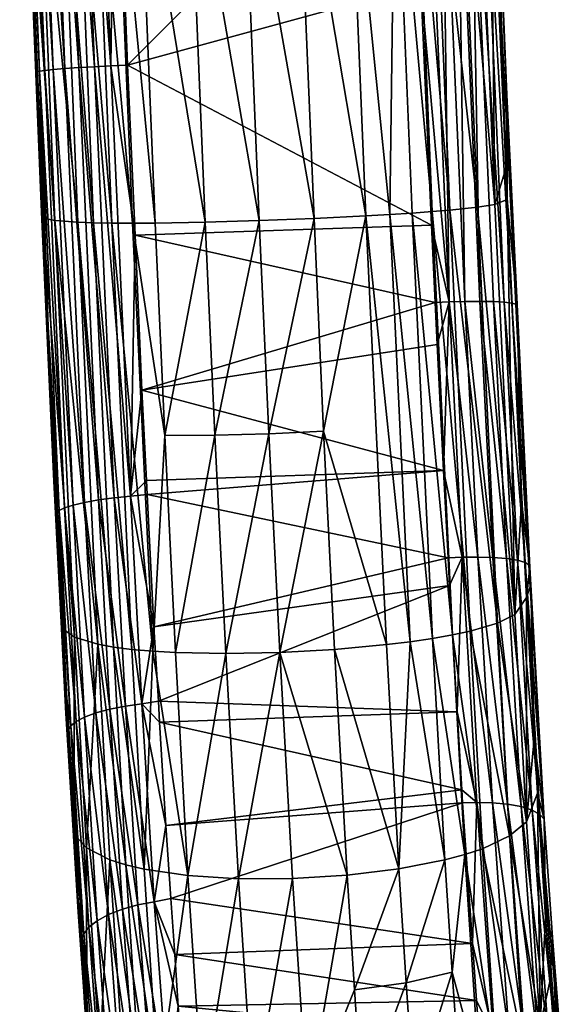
# Model space of a CAD drawing. Extents: x -0.094 to 0.094, y -0.181 to -0.002.
# Tile 17 of 256: x -0.021 to -0.012, y -0.161 to -0.144. Entities that reach past the tile are written whole.
import ezdxf

# ---------------------------------------------------------------- set-up
doc = ezdxf.new("R2010")
doc.units = 0
doc.layers.add('mesh', color=7, linetype='CONTINUOUS')

msp = doc.modelspace()

# ---------------------------------------------------------------- meshes
at = {"layer": 'mesh'}
mesh = msp.add_polyface(dxfattribs=at)
corners = [(-0.019584, -0.139484, 0.089841), (-0.014407, -0.140152, 0.090245), (-0.01937, -0.145107, 0.089874), (-0.01444, -0.13932, 0.090243), (-0.019661, -0.137456, 0.089829), (-0.014769, -0.130949, 0.090215), (-0.01991, -0.130909, 0.089791), (-0.01417, -0.140143, 0.090218), (-0.014267, -0.14371, 0.090257), (-0.014535, -0.13094, 0.090205), (-0.013636, -0.140121, 0.090034), (-0.0139, -0.140132, 0.090157), (-0.014001, -0.13092, 0.090022), (-0.013502, -0.149222, 0.090449), (-0.014265, -0.130929, 0.090144), (-0.013773, -0.149229, 0.090511), (-0.013014, -0.140098, 0.089089), (-0.012996, -0.140097, 0.088873), (-0.01277, -0.145624, 0.088914), (-0.013253, -0.133819, 0.088827), (-0.012614, -0.149267, 0.089381), (-0.013082, -0.1401, 0.089359), (-0.012813, -0.149233, 0.089911), (-0.013401, -0.140112, 0.089851), (-0.013212, -0.140105, 0.08962), (-0.013765, -0.130911, 0.089839), (-0.013576, -0.130904, 0.089608), (-0.013446, -0.1309, 0.089348), (-0.013378, -0.130898, 0.089078), (-0.01996, -0.137467, 0.08975), (-0.019657, -0.145121, 0.089823), (-0.020247, -0.137478, 0.089645), (-0.021213, -0.138399, 0.088164), (-0.021206, -0.137515, 0.088452), (-0.020903, -0.145212, 0.088528), (-0.02081, -0.145199, 0.088819), (-0.021113, -0.137512, 0.088744), (-0.020933, -0.145219, 0.088359), (-0.020964, -0.137506, 0.089023), (-0.020661, -0.145184, 0.089098), (-0.021245, -0.137517, 0.088161), (-0.02052, -0.137489, 0.089485), (-0.019945, -0.145136, 0.089718), (-0.020764, -0.137498, 0.089275), (-0.020218, -0.145152, 0.089559), (-0.020461, -0.145168, 0.089349), (-0.013051, -0.140485, 0.087488), (-0.012788, -0.146909, 0.087597), (-0.02115, -0.140708, 0.087665), (-0.021202, -0.139422, 0.087637), (-0.021132, -0.140718, 0.085836), (-0.013274, -0.140515, 0.085664), (-0.013497, -0.129575, 0.087304), (-0.012977, -0.147532, 0.085819), (-0.013579, -0.140534, 0.084787), (-0.014057, -0.140555, 0.084016), (-0.013281, -0.147579, 0.084945), (-0.014365, -0.140566, 0.083683), (-0.01376, -0.14763, 0.084177), (-0.014715, -0.140578, 0.083389), (-0.014067, -0.147655, 0.083846), (-0.020845, -0.147771, 0.086016), (-0.020633, -0.147812, 0.085129), (-0.020922, -0.140718, 0.084947), (-0.020236, -0.147841, 0.084339), (-0.020526, -0.140713, 0.084155), (-0.019963, -0.14785, 0.083992), (-0.020254, -0.140709, 0.083809), (-0.019644, -0.147855, 0.083684), (-0.019936, -0.140704, 0.0835), (-0.019284, -0.147857, 0.083415), (-0.019577, -0.140697, 0.083232), (-0.018889, -0.147855, 0.083188), (-0.019183, -0.14069, 0.083006), (-0.018018, -0.14784, 0.08287), (-0.018313, -0.140672, 0.08269), (-0.017076, -0.147813, 0.082744), (-0.017372, -0.14065, 0.082568), (-0.016124, -0.147775, 0.082823), (-0.016421, -0.140627, 0.08265), (-0.015222, -0.14773, 0.083098), (-0.015519, -0.140602, 0.082929), (-0.014805, -0.147706, 0.083304)]
mesh.append_faces([[corners[k] for k in face] for face in [(0, 1, 2, 2), (0, 3, 1, 1), (4, 3, 0, 0), (4, 5, 3, 3), (6, 5, 4, 4), (7, 1, 3, 3), (7, 8, 1, 1), (9, 7, 3, 3), (10, 11, 12, 12), (13, 11, 10, 10), (11, 7, 14, 14), (15, 7, 11, 11), (16, 17, 18, 18), (19, 17, 16, 16), (20, 21, 16, 16), (22, 23, 24, 24), (25, 23, 10, 10), (25, 24, 23, 23), (26, 21, 24, 24), (27, 16, 21, 21), (28, 19, 16, 16), (29, 0, 30, 30), (29, 4, 0, 0), (6, 4, 29, 29), (31, 29, 30, 30), (32, 33, 34, 34), (35, 33, 36, 36), (35, 34, 33, 33), (34, 37, 32, 32), (36, 38, 39, 39), (32, 40, 33, 33), (41, 31, 42, 42), (43, 41, 44, 44), (45, 38, 43, 43), (45, 39, 38, 38), (46, 17, 19, 19), (47, 17, 46, 46), (48, 32, 37, 37), (49, 32, 48, 48), (40, 32, 49, 49), (48, 50, 49, 49), (51, 46, 52, 52), (51, 53, 46, 46), (54, 53, 51, 51), (55, 56, 54, 54), (57, 58, 55, 55), (59, 60, 57, 57), (61, 50, 48, 48), (62, 63, 50, 50), (64, 65, 63, 63), (66, 67, 65, 65), (68, 69, 67, 67), (70, 71, 69, 69), (72, 73, 71, 71), (74, 75, 73, 73), (76, 77, 75, 75), (78, 79, 77, 77), (80, 81, 79, 79), (82, 59, 81, 81)]])
mesh = msp.add_polyface(dxfattribs=at)
corners = [(-0.019239, -0.148068, 0.090064), (-0.014078, -0.147895, 0.090474), (-0.014017, -0.149239, 0.090544), (-0.01937, -0.145107, 0.089874), (-0.014267, -0.14371, 0.090257), (-0.014407, -0.140152, 0.090245), (-0.013773, -0.149229, 0.090511), (-0.013401, -0.140112, 0.089851), (-0.013003, -0.149223, 0.090142), (-0.013239, -0.149219, 0.090325), (-0.013502, -0.149222, 0.090449), (-0.0139, -0.140132, 0.090157), (-0.01417, -0.140143, 0.090218), (-0.012614, -0.149267, 0.089381), (-0.01277, -0.145624, 0.088914), (-0.012592, -0.149273, 0.089268), (-0.013014, -0.140098, 0.089089), (-0.012683, -0.149248, 0.08965), (-0.013082, -0.1401, 0.089359), (-0.013212, -0.140105, 0.08962), (-0.012813, -0.149233, 0.089911), (-0.013636, -0.140121, 0.090034), (-0.019657, -0.145121, 0.089823), (-0.019584, -0.139484, 0.089841), (-0.019945, -0.145136, 0.089718), (-0.019316, -0.152608, 0.090416), (-0.020247, -0.137478, 0.089645), (-0.020464, -0.152809, 0.089427), (-0.020903, -0.145212, 0.088528), (-0.02081, -0.145199, 0.088819), (-0.020556, -0.152855, 0.089139), (-0.02075, -0.14966, 0.088485), (-0.020933, -0.145219, 0.088359), (-0.020661, -0.145184, 0.089098), (-0.020317, -0.152762, 0.089702), (-0.021113, -0.137512, 0.088744), (-0.020218, -0.145152, 0.089559), (-0.019603, -0.152637, 0.090314), (-0.02052, -0.137489, 0.089485), (-0.020461, -0.145168, 0.089349), (-0.019875, -0.152673, 0.090157), (-0.020764, -0.137498, 0.089275), (-0.020118, -0.152716, 0.08995), (-0.012788, -0.146909, 0.087597), (-0.012996, -0.140097, 0.088873), (-0.012763, -0.147448, 0.087635), (-0.012516, -0.152708, 0.088002), (-0.020868, -0.147669, 0.087816), (-0.02115, -0.140708, 0.087665), (-0.012977, -0.147532, 0.085819), (-0.013051, -0.140485, 0.087488), (-0.018722, -0.151549, 0.08347), (-0.018889, -0.147855, 0.083188), (-0.019284, -0.147857, 0.083415), (-0.013579, -0.140534, 0.084787), (-0.013281, -0.147579, 0.084945), (-0.014057, -0.140555, 0.084016), (-0.01376, -0.14763, 0.084177), (-0.014365, -0.140566, 0.083683), (-0.014067, -0.147655, 0.083846), (-0.020845, -0.147771, 0.086016), (-0.020633, -0.147812, 0.085129), (-0.021132, -0.140718, 0.085836), (-0.020236, -0.147841, 0.084339), (-0.020922, -0.140718, 0.084947), (-0.019963, -0.14785, 0.083992), (-0.020526, -0.140713, 0.084155), (-0.019644, -0.147855, 0.083684), (-0.020254, -0.140709, 0.083809), (-0.019936, -0.140704, 0.0835), (-0.019577, -0.140697, 0.083232), (-0.018018, -0.14784, 0.08287), (-0.019183, -0.14069, 0.083006), (-0.017076, -0.147813, 0.082744), (-0.018313, -0.140672, 0.08269), (-0.016124, -0.147775, 0.082823), (-0.017372, -0.14065, 0.082568), (-0.015222, -0.14773, 0.083098), (-0.016421, -0.140627, 0.08265), (-0.014805, -0.147706, 0.083304), (-0.015519, -0.140602, 0.082929), (-0.014418, -0.147681, 0.083554), (-0.014715, -0.140578, 0.083389)]
mesh.append_faces([[corners[k] for k in face] for face in [(0, 1, 2, 2), (3, 1, 0, 0), (3, 4, 1, 1), (3, 5, 4, 4), (6, 2, 1, 1), (7, 8, 9, 9), (10, 6, 11, 11), (6, 4, 12, 12), (1, 4, 6, 6), (13, 14, 15, 15), (16, 14, 13, 13), (13, 17, 18, 18), (19, 17, 20, 20), (19, 18, 17, 17), (20, 8, 7, 7), (21, 9, 10, 10), (21, 7, 9, 9), (22, 3, 0, 0), (23, 3, 22, 22), (24, 22, 25, 25), (26, 22, 24, 24), (27, 28, 29, 29), (27, 30, 28, 28), (28, 31, 32, 32), (30, 31, 28, 28), (29, 33, 34, 34), (35, 33, 29, 29), (36, 24, 37, 37), (38, 24, 36, 36), (39, 36, 40, 40), (41, 36, 39, 39), (42, 33, 39, 39), (42, 34, 33, 33), (43, 14, 44, 44), (45, 14, 43, 43), (45, 15, 14, 14), (46, 15, 45, 45), (47, 32, 31, 31), (48, 32, 47, 47), (49, 43, 50, 50), (51, 52, 53, 53), (49, 45, 43, 43), (54, 55, 49, 49), (56, 57, 55, 55), (58, 59, 57, 57), (60, 48, 47, 47), (61, 62, 60, 60), (63, 64, 61, 61), (65, 66, 63, 63), (67, 68, 65, 65), (53, 69, 67, 67), (52, 70, 53, 53), (71, 72, 52, 52), (73, 74, 71, 71), (75, 76, 73, 73), (77, 78, 75, 75), (79, 80, 77, 77), (81, 82, 79, 79), (81, 59, 82, 82)]])
mesh = msp.add_polyface(dxfattribs=at)
corners = [(-0.013871, -0.152158, 0.090884), (-0.019039, -0.152336, 0.090477), (-0.019119, -0.150761, 0.090237), (-0.019026, -0.152579, 0.090514), (-0.013984, -0.149971, 0.090582), (-0.014017, -0.149239, 0.090544), (-0.019239, -0.148068, 0.090064), (-0.013773, -0.149229, 0.090511), (-0.013547, -0.15367, 0.091065), (-0.013239, -0.149219, 0.090325), (-0.012775, -0.153693, 0.090698), (-0.013012, -0.153674, 0.09088), (-0.013003, -0.149223, 0.090142), (-0.013276, -0.153666, 0.091003), (-0.013502, -0.149222, 0.090449), (-0.012614, -0.149267, 0.089381), (-0.012592, -0.149273, 0.089268), (-0.012369, -0.153846, 0.089712), (-0.012384, -0.153804, 0.089944), (-0.012683, -0.149248, 0.08965), (-0.012453, -0.153761, 0.09021), (-0.012813, -0.149233, 0.089911), (-0.012585, -0.153723, 0.090468), (-0.019316, -0.152608, 0.090416), (-0.019657, -0.145121, 0.089823), (-0.019945, -0.145136, 0.089718), (-0.019603, -0.152637, 0.090314), (-0.020556, -0.152855, 0.089139), (-0.020588, -0.152881, 0.08897), (-0.02075, -0.14966, 0.088485), (-0.02081, -0.145199, 0.088819), (-0.020317, -0.152762, 0.089702), (-0.020464, -0.152809, 0.089427), (-0.020218, -0.145152, 0.089559), (-0.019875, -0.152673, 0.090157), (-0.020461, -0.145168, 0.089349), (-0.020118, -0.152716, 0.08995), (-0.012516, -0.152708, 0.088002), (-0.020652, -0.152346, 0.088243), (-0.020868, -0.147669, 0.087816), (-0.020845, -0.147771, 0.086016), (-0.012633, -0.154666, 0.086453), (-0.012763, -0.147448, 0.087635), (-0.016909, -0.15152, 0.083008), (-0.017076, -0.147813, 0.082744), (-0.01785, -0.151545, 0.083143), (-0.016124, -0.147775, 0.082823), (-0.018018, -0.14784, 0.08287), (-0.018722, -0.151549, 0.08347), (-0.020506, -0.154909, 0.086824), (-0.020289, -0.15506, 0.085946), (-0.020633, -0.147812, 0.085129), (-0.019887, -0.155184, 0.085158), (-0.020236, -0.147841, 0.084339), (-0.019613, -0.155233, 0.08481), (-0.019963, -0.14785, 0.083992), (-0.019292, -0.155274, 0.084498), (-0.019644, -0.147855, 0.083684), (-0.018931, -0.155305, 0.084225), (-0.019284, -0.147857, 0.083415), (-0.018889, -0.147855, 0.083188), (-0.014064, -0.155082, 0.084247), (-0.013715, -0.155021, 0.084527), (-0.014418, -0.147681, 0.083554), (-0.012977, -0.147532, 0.085819), (-0.013281, -0.147579, 0.084945), (-0.01376, -0.14763, 0.084177), (-0.012934, -0.154815, 0.085596), (-0.014067, -0.147655, 0.083846), (-0.013409, -0.154955, 0.084848), (-0.015957, -0.151474, 0.083077), (-0.015222, -0.14773, 0.083098), (-0.014805, -0.147706, 0.083304), (-0.01445, -0.155139, 0.08401), (-0.014866, -0.15519, 0.083816)]
mesh.append_faces([[corners[k] for k in face] for face in [(0, 1, 2, 2), (0, 3, 1, 1), (2, 4, 0, 0), (2, 5, 4, 4), (6, 5, 2, 2), (7, 4, 5, 5), (7, 0, 4, 4), (8, 0, 7, 7), (9, 10, 11, 11), (9, 12, 10, 10), (13, 7, 14, 14), (13, 8, 7, 7), (15, 16, 17, 17), (18, 19, 15, 15), (18, 20, 19, 19), (21, 20, 22, 22), (21, 19, 20, 20), (22, 12, 21, 21), (22, 10, 12, 12), (14, 11, 13, 13), (14, 9, 11, 11), (1, 3, 23, 23), (23, 2, 1, 1), (23, 6, 2, 2), (24, 6, 23, 23), (25, 23, 26, 26), (27, 28, 29, 29), (30, 31, 32, 32), (33, 26, 34, 34), (35, 34, 36, 36), (37, 17, 16, 16), (38, 29, 28, 28), (39, 29, 38, 38), (40, 39, 38, 38), (41, 37, 42, 42), (43, 44, 45, 45), (46, 44, 43, 43), (45, 47, 48, 48), (44, 47, 45, 45), (49, 40, 38, 38), (50, 51, 40, 40), (52, 53, 51, 51), (54, 55, 53, 53), (56, 57, 55, 55), (58, 59, 57, 57), (48, 59, 58, 58), (47, 60, 48, 48), (61, 62, 63, 63), (64, 41, 42, 42), (65, 41, 64, 64), (66, 67, 65, 65), (68, 69, 66, 66), (70, 46, 43, 43), (71, 46, 70, 70), (72, 61, 63, 63), (71, 73, 72, 72), (70, 74, 71, 71), (62, 68, 63, 63), (62, 69, 68, 68)]])
mesh = msp.add_polyface(dxfattribs=at)
corners = [(-0.013792, -0.153679, 0.091094), (-0.019026, -0.152579, 0.090514), (-0.013871, -0.152158, 0.090884), (-0.013767, -0.154159, 0.09116), (-0.018909, -0.15488, 0.090865), (-0.013636, -0.156359, 0.091713), (-0.018832, -0.156176, 0.091217), (-0.013555, -0.157718, 0.092054), (-0.01881, -0.15654, 0.091316), (-0.018704, -0.158336, 0.091803), (-0.013539, -0.157944, 0.092146), (-0.013547, -0.15367, 0.091065), (-0.013293, -0.157937, 0.092121), (-0.013012, -0.153674, 0.09088), (-0.012518, -0.158007, 0.09176), (-0.012756, -0.157964, 0.091937), (-0.012775, -0.153693, 0.090698), (-0.013021, -0.157941, 0.092058), (-0.013276, -0.153666, 0.091003), (-0.012384, -0.153804, 0.089944), (-0.012369, -0.153846, 0.089712), (-0.012354, -0.15415, 0.089741), (-0.012614, -0.149267, 0.089381), (-0.012585, -0.153723, 0.090468), (-0.012193, -0.158144, 0.091287), (-0.012326, -0.158069, 0.091537), (-0.012453, -0.153761, 0.09021), (-0.012426, -0.154373, 0.08828), (-0.012516, -0.152708, 0.088002), (-0.012293, -0.156832, 0.088692), (-0.012429, -0.158273, 0.087208), (-0.012234, -0.157774, 0.088981), (-0.017441, -0.159263, 0.084548), (-0.016498, -0.159261, 0.084392), (-0.016719, -0.155327, 0.08351), (-0.0135, -0.158844, 0.085343), (-0.013195, -0.158743, 0.085652), (-0.013715, -0.155021, 0.084527), (-0.014064, -0.155082, 0.084247), (-0.013847, -0.158937, 0.085075), (-0.014647, -0.159092, 0.084664), (-0.014866, -0.15519, 0.083816), (-0.015767, -0.155273, 0.083565), (-0.01445, -0.155139, 0.08401), (-0.012633, -0.154666, 0.086453), (-0.012934, -0.154815, 0.085596), (-0.012725, -0.158518, 0.086376), (-0.013409, -0.154955, 0.084848), (-0.013281, -0.147579, 0.084945), (-0.01376, -0.14763, 0.084177), (-0.017661, -0.155345, 0.083656), (-0.016909, -0.15152, 0.083008), (-0.015957, -0.151474, 0.083077), (-0.014805, -0.147706, 0.083304), (-0.015222, -0.14773, 0.083098), (-0.015547, -0.159202, 0.084433), (-0.012122, -0.158225, 0.09103)]
mesh.append_faces([[corners[k] for k in face] for face in [(0, 1, 2, 2), (3, 4, 0, 0), (5, 6, 3, 3), (7, 8, 5, 5), (7, 9, 8, 8), (10, 9, 7, 7), (5, 3, 11, 11), (12, 5, 11, 11), (12, 7, 5, 5), (10, 7, 12, 12), (11, 0, 2, 2), (3, 0, 11, 11), (13, 14, 15, 15), (13, 16, 14, 14), (17, 11, 18, 18), (17, 12, 11, 11), (19, 20, 21, 21), (22, 20, 19, 19), (23, 24, 25, 25), (23, 26, 24, 24), (25, 16, 23, 23), (25, 14, 16, 16), (18, 15, 17, 17), (18, 13, 15, 15), (27, 20, 28, 28), (27, 21, 20, 20), (29, 21, 27, 27), (30, 29, 27, 27), (30, 31, 29, 29), (32, 33, 34, 34), (35, 36, 37, 37), (38, 35, 37, 37), (39, 35, 38, 38), (40, 41, 42, 42), (43, 41, 40, 40), (39, 43, 40, 40), (38, 43, 39, 39), (44, 27, 28, 28), (44, 30, 27, 27), (45, 30, 44, 44), (45, 46, 30, 30), (47, 46, 45, 45), (48, 45, 44, 44), (49, 47, 45, 45), (34, 50, 32, 32), (34, 51, 50, 50), (52, 51, 34, 34), (53, 43, 38, 38), (54, 41, 43, 43), (52, 42, 41, 41), (34, 42, 52, 52), (34, 55, 42, 42), (33, 55, 34, 34), (36, 47, 37, 37), (36, 46, 47, 47), (19, 21, 56, 56), (56, 26, 19, 19), (56, 24, 26, 26), (29, 56, 21, 21), (29, 31, 56, 56)]])
mesh = msp.add_polyface(dxfattribs=at)
corners = [(-0.013792, -0.153679, 0.091094), (-0.018909, -0.15488, 0.090865), (-0.019026, -0.152579, 0.090514), (-0.013767, -0.154159, 0.09116), (-0.018832, -0.156176, 0.091217), (-0.013636, -0.156359, 0.091713), (-0.01881, -0.15654, 0.091316), (-0.018704, -0.158336, 0.091803), (-0.019121, -0.156218, 0.091118), (-0.018903, -0.159663, 0.092243), (-0.019316, -0.152608, 0.090416), (-0.019407, -0.15626, 0.09102), (-0.019603, -0.152637, 0.090314), (-0.020265, -0.156527, 0.090155), (-0.020556, -0.152855, 0.089139), (-0.020464, -0.152809, 0.089427), (-0.020355, -0.156604, 0.089873), (-0.02004, -0.160107, 0.091331), (-0.020195, -0.159668, 0.090718), (-0.02039, -0.156657, 0.089648), (-0.020588, -0.152881, 0.08897), (-0.020424, -0.156125, 0.089459), (-0.020119, -0.156451, 0.090424), (-0.020317, -0.152762, 0.089702), (-0.019679, -0.156314, 0.090868), (-0.019188, -0.159719, 0.092151), (-0.019875, -0.152673, 0.090157), (-0.01992, -0.156378, 0.090666), (-0.019459, -0.159795, 0.092008), (-0.020118, -0.152716, 0.08995), (-0.019699, -0.159888, 0.091817), (-0.02044, -0.156388, 0.08898), (-0.020344, -0.157948, 0.089459), (-0.020535, -0.154573, 0.088649), (-0.020652, -0.152346, 0.088243), (-0.020304, -0.158482, 0.087676), (-0.018931, -0.155305, 0.084225), (-0.019292, -0.155274, 0.084498), (-0.019077, -0.159098, 0.085392), (-0.017661, -0.155345, 0.083656), (-0.018535, -0.155328, 0.083992), (-0.018317, -0.159208, 0.084887), (-0.01785, -0.151545, 0.083143), (-0.016909, -0.15152, 0.083008), (-0.018722, -0.151549, 0.08347), (-0.019613, -0.155233, 0.08481), (-0.0194, -0.159023, 0.0857), (-0.019887, -0.155184, 0.085158), (-0.019676, -0.158936, 0.086043), (-0.020082, -0.158727, 0.086817), (-0.020289, -0.15506, 0.085946), (-0.020506, -0.154909, 0.086824), (-0.020845, -0.147771, 0.086016), (-0.020633, -0.147812, 0.085129), (-0.020236, -0.147841, 0.084339), (-0.019963, -0.14785, 0.083992), (-0.019644, -0.147855, 0.083684)]
mesh.append_faces([[corners[k] for k in face] for face in [(0, 1, 2, 2), (3, 4, 1, 1), (5, 6, 4, 4), (7, 8, 6, 6), (7, 9, 8, 8), (8, 4, 6, 6), (8, 1, 4, 4), (10, 1, 8, 8), (10, 2, 1, 1), (11, 8, 9, 9), (12, 8, 11, 11), (12, 10, 8, 8), (13, 14, 15, 15), (13, 16, 14, 14), (17, 16, 13, 13), (18, 19, 16, 16), (16, 20, 14, 14), (16, 21, 20, 20), (19, 21, 16, 16), (15, 22, 13, 13), (15, 23, 22, 22), (24, 11, 25, 25), (26, 11, 24, 24), (26, 12, 11, 11), (27, 24, 28, 28), (29, 24, 27, 27), (29, 26, 24, 24), (27, 23, 29, 29), (27, 22, 23, 23), (30, 22, 27, 27), (31, 19, 32, 32), (31, 21, 19, 19), (33, 21, 31, 31), (33, 20, 21, 21), (34, 20, 33, 33), (31, 32, 35, 35), (36, 37, 38, 38), (39, 40, 41, 41), (39, 42, 40, 40), (43, 42, 39, 39), (40, 36, 41, 41), (40, 44, 36, 36), (42, 44, 40, 40), (45, 38, 37, 37), (45, 46, 38, 38), (47, 46, 45, 45), (47, 48, 46, 46), (47, 49, 48, 48), (50, 49, 47, 47), (50, 35, 49, 49), (51, 35, 50, 50), (51, 31, 35, 35), (33, 31, 51, 51), (51, 34, 33, 33), (50, 52, 51, 51), (47, 53, 50, 50), (45, 54, 47, 47), (37, 55, 45, 45), (36, 56, 37, 37)]])
mesh = msp.add_polyface(dxfattribs=at)
corners = [(-0.013539, -0.157944, 0.092146), (-0.018616, -0.159607, 0.092332), (-0.018704, -0.158336, 0.091803), (-0.013367, -0.160392, 0.093142), (-0.018548, -0.160583, 0.092737), (-0.018486, -0.161479, 0.09311), (-0.018903, -0.159663, 0.092243), (-0.018658, -0.162994, 0.09382), (-0.018373, -0.162947, 0.093869), (-0.018259, -0.164417, 0.094629), (-0.019188, -0.159719, 0.092151), (-0.018942, -0.16306, 0.093735), (-0.019407, -0.15626, 0.09102), (-0.01979, -0.16353, 0.092958), (-0.019876, -0.16367, 0.092703), (-0.020128, -0.160221, 0.091063), (-0.02004, -0.160107, 0.091331), (-0.020355, -0.156604, 0.089873), (-0.020195, -0.159668, 0.090718), (-0.019647, -0.163392, 0.093202), (-0.019896, -0.159994, 0.091587), (-0.020265, -0.156527, 0.090155), (-0.020119, -0.156451, 0.090424), (-0.019459, -0.159795, 0.092008), (-0.019212, -0.163151, 0.093601), (-0.019679, -0.156314, 0.090868), (-0.020156, -0.160281, 0.090935), (-0.02004, -0.162075, 0.091573), (-0.019908, -0.163798, 0.092463), (-0.019699, -0.159888, 0.091817), (-0.019451, -0.163263, 0.09342), (-0.01992, -0.156378, 0.090666), (-0.020123, -0.161333, 0.090711), (-0.019985, -0.163276, 0.091586), (-0.020132, -0.161206, 0.090654), (-0.020228, -0.159843, 0.090041), (-0.020344, -0.157948, 0.089459), (-0.02039, -0.156657, 0.089648), (-0.018831, -0.162873, 0.08678), (-0.019077, -0.159098, 0.085392), (-0.0194, -0.159023, 0.0857), (-0.020078, -0.161953, 0.088953), (-0.018065, -0.163059, 0.086304), (-0.017185, -0.163171, 0.085985), (-0.017441, -0.159263, 0.084548), (-0.018317, -0.159208, 0.084887), (-0.018931, -0.155305, 0.084225), (-0.019676, -0.158936, 0.086043), (-0.019436, -0.162619, 0.087398), (-0.019157, -0.162754, 0.087072), (-0.019849, -0.162307, 0.088134), (-0.020082, -0.158727, 0.086817), (-0.020304, -0.158482, 0.087676), (-0.017661, -0.155345, 0.083656)]
mesh.append_faces([[corners[k] for k in face] for face in [(0, 1, 2, 2), (3, 4, 1, 1), (5, 6, 4, 4), (5, 7, 6, 6), (8, 7, 5, 5), (1, 6, 2, 2), (1, 4, 6, 6), (9, 7, 8, 8), (10, 7, 11, 11), (10, 6, 7, 7), (12, 6, 10, 10), (13, 14, 15, 15), (15, 16, 13, 13), (15, 17, 16, 16), (18, 17, 15, 15), (16, 19, 13, 13), (16, 20, 19, 19), (21, 20, 16, 16), (21, 22, 20, 20), (23, 11, 24, 24), (23, 10, 11, 11), (25, 10, 23, 23), (15, 26, 18, 18), (15, 27, 26, 26), (14, 27, 15, 15), (14, 28, 27, 27), (29, 24, 30, 30), (29, 23, 24, 24), (31, 23, 29, 29), (29, 20, 22, 22), (30, 20, 29, 29), (30, 19, 20, 20), (28, 32, 27, 27), (28, 33, 32, 32), (32, 26, 27, 27), (32, 18, 26, 26), (34, 18, 32, 32), (34, 35, 18, 18), (36, 18, 35, 35), (36, 37, 18, 18), (38, 39, 40, 40), (41, 34, 32, 32), (41, 35, 34, 34), (32, 33, 41, 41), (42, 43, 44, 44), (45, 39, 38, 38), (45, 46, 39, 39), (47, 48, 49, 49), (47, 50, 48, 48), (51, 50, 47, 47), (51, 41, 50, 50), (52, 41, 51, 51), (52, 35, 41, 41), (36, 35, 52, 52), (40, 49, 38, 38), (40, 47, 49, 49), (42, 45, 38, 38), (44, 45, 42, 42), (44, 53, 45, 45)]])
mesh = msp.add_polyface(dxfattribs=at)
corners = [(-0.013367, -0.160392, 0.093142), (-0.018616, -0.159607, 0.092332), (-0.013539, -0.157944, 0.092146), (-0.013297, -0.161385, 0.093545), (-0.018548, -0.160583, 0.092737), (-0.018486, -0.161479, 0.09311), (-0.013249, -0.161991, 0.093858), (-0.018373, -0.162947, 0.093869), (-0.013073, -0.164229, 0.095013), (-0.013003, -0.161983, 0.093837), (-0.013293, -0.157937, 0.092121), (-0.012756, -0.157964, 0.091937), (-0.012225, -0.162099, 0.093487), (-0.012464, -0.162032, 0.093657), (-0.012518, -0.158007, 0.09176), (-0.01273, -0.161993, 0.093774), (-0.013021, -0.157941, 0.092058), (-0.011822, -0.162418, 0.092795), (-0.011972, -0.160285, 0.091518), (-0.0118, -0.162504, 0.092624), (-0.011896, -0.162301, 0.093039), (-0.012193, -0.158144, 0.091287), (-0.012326, -0.158069, 0.091537), (-0.012031, -0.162191, 0.093276), (-0.011851, -0.163222, 0.091227), (-0.012015, -0.16103, 0.090173), (-0.012097, -0.159931, 0.089644), (-0.013195, -0.158743, 0.085652), (-0.012943, -0.162529, 0.087042), (-0.012479, -0.162195, 0.087725), (-0.012192, -0.161818, 0.088509), (-0.012429, -0.158273, 0.087208), (-0.012725, -0.158518, 0.086376), (-0.012234, -0.157774, 0.088981), (-0.017441, -0.159263, 0.084548), (-0.017185, -0.163171, 0.085985), (-0.016498, -0.159261, 0.084392), (-0.013723, -0.16089, 0.0857), (-0.013245, -0.162676, 0.08675), (-0.0135, -0.158844, 0.085343), (-0.01359, -0.162806, 0.086495), (-0.014387, -0.163015, 0.086105), (-0.013847, -0.158937, 0.085075), (-0.014522, -0.161072, 0.085301), (-0.015286, -0.163149, 0.085883), (-0.015547, -0.159202, 0.084433), (-0.015421, -0.161195, 0.085077), (-0.014647, -0.159092, 0.084664), (-0.016239, -0.163203, 0.08584), (-0.015767, -0.155273, 0.083565), (-0.012413, -0.166067, 0.095871), (-0.012122, -0.158225, 0.09103), (-0.011717, -0.166265, 0.09538)]
mesh.append_faces([[corners[k] for k in face] for face in [(0, 1, 2, 2), (3, 4, 0, 0), (3, 5, 4, 4), (6, 5, 3, 3), (6, 7, 5, 5), (8, 7, 6, 6), (8, 6, 9, 9), (0, 2, 10, 10), (9, 0, 10, 10), (9, 3, 0, 0), (6, 3, 9, 9), (11, 12, 13, 13), (11, 14, 12, 12), (15, 10, 16, 16), (15, 9, 10, 10), (17, 18, 19, 19), (17, 20, 21, 21), (22, 20, 23, 23), (22, 21, 20, 20), (23, 14, 22, 22), (23, 12, 14, 14), (16, 13, 15, 15), (16, 11, 13, 13), (18, 24, 19, 19), (18, 25, 24, 24), (26, 25, 18, 18), (27, 28, 29, 29), (30, 31, 32, 32), (25, 30, 24, 24), (30, 33, 31, 31), (30, 26, 33, 33), (25, 26, 30, 30), (34, 35, 36, 36), (37, 38, 39, 39), (37, 40, 38, 38), (41, 40, 37, 37), (39, 28, 27, 27), (38, 28, 39, 39), (42, 37, 39, 39), (43, 37, 42, 42), (43, 41, 37, 37), (44, 41, 43, 43), (45, 46, 47, 47), (45, 48, 46, 46), (47, 49, 45, 45), (44, 46, 48, 48), (43, 46, 44, 44), (43, 47, 46, 46), (42, 47, 43, 43), (36, 48, 45, 45), (35, 48, 36, 36), (29, 32, 27, 27), (29, 30, 32, 32), (50, 9, 15, 15), (51, 18, 17, 17), (17, 21, 51, 51), (52, 12, 23, 23), (51, 26, 18, 18), (51, 33, 26, 26)]])

doc.saveas('drawing.dxf')
